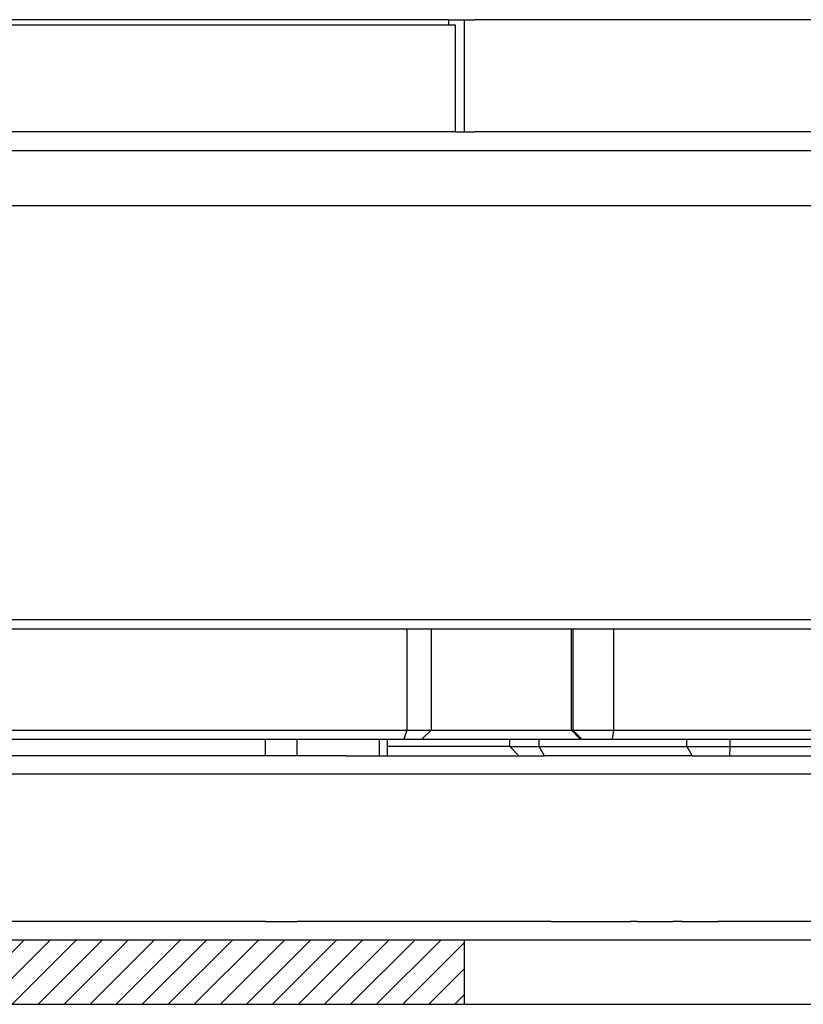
# Model space of a CAD drawing. Extents: x -1809 to 6113, y -4129 to 1471.
# Tile 9 of 197: x -18 to 25, y -2823 to -2769. Entities that reach past the tile are written whole.
import ezdxf

# ---------------------------------------------------------------- set-up
doc = ezdxf.new("R2010")
doc.units = 0
doc.linetypes.add('DASHED', pattern=[15, 7, -8])
doc.layers.get('0').update_dxf_attribs({"linetype": 'CONTINUOUS'})
doc.layers.add('1', color=7, linetype='CONTINUOUS')

# ---------------------------------------------------------------- blocks, each defined once
blk = doc.blocks.new('Z-STACK', base_point=(-660.966, -2918.356))
at = {"layer": '1', "linetype": 'CONTINUOUS'}
h = blk.add_hatch(dxfattribs=at)
h.set_pattern_fill('USER', color=4, angle=45, pattern_type=0)
h.set_pattern_definition([(45, (-1117.57, -6268.1354), (-0.70710678, 0.70710678), [])])
h.paths.add_polyline_path([(-76.536, -2819.043), (-69.079, -2819.043), (-68.419, -2819.043), (-52.577, -2819.043), (-51.032, -2819.043), (-50.48, -2819.043), (-50.477, -2819.043), (-48.673, -2819.043), (-47.673, -2819.043), (-47.512, -2819.043), (-47.512, -2819.043), (-47.477, -2819.043), (-47.044, -2819.043), (-47.044, -2819.043), (-41.603, -2819.043), (-40.603, -2819.043), (-36.124, -2819.043), (-33.817, -2819.043), (-33.303, -2819.043), (-30.764, -2819.043), (-30.501, -2819.043), (-29.103, -2819.043), (-12.744, -2819.043), (-5.954, -2819.043), (2.548, -2819.043), (3.347, -2819.043), (6.397, -2819.043), (6.397, -2822.543), (-58.089, -2822.543), (-99.203, -2822.543), (-99.203, -2819.043), (-88.403, -2819.043)])
at = {"color": 7, "linetype": 'DASHED'}
for p, q in [((-4.056, -2769.043), (-26.438, -2769.043)), ((-3.556, -2769.043), (-4.056, -2769.043)), ((-3.497, -2769.043), (-3.556, -2769.043)), ((-3.497, -2769.043), (-3.556, -2769.043)), ((-3.143, -2769.043), (-3.497, -2769.043)), ((-3.143, -2769.043), (-3.497, -2769.043)), ((-2.168, -2769.043), (-3.143, -2769.043)), ((-2.168, -2769.043), (-3.143, -2769.043)), ((-1.681, -2769.043), (-2.168, -2769.043)), ((-1.681, -2769.043), (-2.168, -2769.043)), ((-1.229, -2769.043), (-1.681, -2769.043)), ((-1.229, -2769.043), (-1.681, -2769.043)), ((-0.16, -2769.043), (-1.229, -2769.043)), ((-0.16, -2769.043), (-1.229, -2769.043)), ((0.266, -2769.043), (-0.16, -2769.043)), ((0.266, -2769.043), (-0.16, -2769.043)), ((0.34, -2769.043), (0.266, -2769.043)), ((0.34, -2769.043), (0.266, -2769.043)), ((1.201, -2769.043), (0.34, -2769.043)), ((1.201, -2769.043), (0.34, -2769.043)), ((1.688, -2769.043), (1.201, -2769.043)), ((1.688, -2769.043), (1.201, -2769.043)), ((2.657, -2769.043), (1.688, -2769.043)), ((2.657, -2769.043), (1.688, -2769.043)), ((2.892, -2769.043), (2.657, -2769.043)), ((2.892, -2769.043), (2.657, -2769.043)), ((3.157, -2769.043), (2.892, -2769.043)), ((3.157, -2769.043), (2.892, -2769.043)), ((3.216, -2769.043), (3.157, -2769.043)), ((3.216, -2769.043), (3.157, -2769.043)), ((4.543, -2769.043), (3.216, -2769.043)), ((4.543, -2769.043), (3.216, -2769.043)), ((4.711, -2769.043), (4.543, -2769.043)), ((4.711, -2769.043), (4.543, -2769.043)), ((5.03, -2769.043), (4.711, -2769.043)), ((5.03, -2769.043), (4.711, -2769.043)), ((5.56, -2769.043), (5.03, -2769.043)), ((5.56, -2769.043), (5.03, -2769.043)), ((5.56, -2769.043), (6.403, -2769.043)), ((5.56, -2769.043), (6.403, -2769.043)), ((6.403, -2769.043), (6.554, -2769.043)), ((6.403, -2769.043), (6.554, -2769.043)), ((6.554, -2769.043), (6.979, -2769.043)), ((7.054, -2769.043), (6.979, -2769.043)), ((26.882, -2769.043), (7.054, -2769.043)), ((1.116, -2769.343), (0.458, -2769.343)), ((2.858, -2769.343), (1.116, -2769.343)), ((2.943, -2769.343), (2.858, -2769.343)), ((3.157, -2769.343), (2.943, -2769.343)), ((5.56, -2769.343), (3.157, -2769.343)), ((5.591, -2769.343), (5.56, -2769.343)), ((5.924, -2769.343), (5.591, -2769.343)), ((-12.418, -2775.143), (-18.6, -2775.143)), ((-10.911, -2775.143), (-12.418, -2775.143)), ((-9.444, -2775.143), (-10.911, -2775.143)), ((-9.444, -2775.143), (-10.911, -2775.143)), ((-6.973, -2775.143), (-9.444, -2775.143)), ((-4.392, -2775.143), (-6.973, -2775.143)), ((-4.056, -2775.143), (-4.392, -2775.143)), ((-3.562, -2775.143), (-4.056, -2775.143)), ((-3.556, -2775.143), (-3.562, -2775.143)), ((-3.556, -2775.143), (-3.562, -2775.143)), ((-3.497, -2775.143), (-3.556, -2775.143)), ((-3.497, -2775.143), (-3.556, -2775.143)), ((-3.497, -2775.143), (-3.556, -2775.143)), ((-3.143, -2775.143), (-3.497, -2775.143)), ((-3.143, -2775.143), (-3.497, -2775.143)), ((-3.143, -2775.143), (-3.497, -2775.143)), ((-2.666, -2775.143), (-3.143, -2775.143)), ((-2.666, -2775.143), (-3.143, -2775.143)), ((-2.666, -2775.143), (-3.143, -2775.143)), ((-2.168, -2775.143), (-2.666, -2775.143)), ((-2.168, -2775.143), (-2.666, -2775.143)), ((-2.168, -2775.143), (-2.666, -2775.143)), ((-2.095, -2775.143), (-2.168, -2775.143)), ((-2.095, -2775.143), (-2.168, -2775.143)), ((-2.095, -2775.143), (-2.168, -2775.143)), ((-1.681, -2775.143), (-2.095, -2775.143)), ((-1.681, -2775.143), (-2.095, -2775.143)), ((-1.229, -2775.143), (-1.681, -2775.143)), ((-1.229, -2775.143), (-1.681, -2775.143)), ((-0.655, -2775.143), (-1.229, -2775.143)), ((-0.655, -2775.143), (-1.229, -2775.143)), ((-0.542, -2775.143), (-0.655, -2775.143)), ((-0.542, -2775.143), (-0.655, -2775.143)), ((-0.423, -2775.143), (-0.542, -2775.143)), ((-0.423, -2775.143), (-0.542, -2775.143)), ((-0.16, -2775.143), (-0.423, -2775.143)), ((-0.16, -2775.143), (-0.423, -2775.143)), ((0.266, -2775.143), (-0.16, -2775.143)), ((0.266, -2775.143), (-0.16, -2775.143)), ((0.34, -2775.143), (0.266, -2775.143)), ((0.34, -2775.143), (0.266, -2775.143)), ((1.201, -2775.143), (0.34, -2775.143)), ((1.201, -2775.143), (0.34, -2775.143)), ((1.688, -2775.143), (1.201, -2775.143)), ((1.688, -2775.143), (1.201, -2775.143)), ((1.773, -2775.143), (1.688, -2775.143)), ((1.773, -2775.143), (1.688, -2775.143)), ((2.205, -2775.143), (1.773, -2775.143)), ((2.205, -2775.143), (1.773, -2775.143)), ((2.329, -2775.143), (2.205, -2775.143)), ((2.329, -2775.143), (2.205, -2775.143)), ((2.657, -2775.143), (2.329, -2775.143)), ((2.657, -2775.143), (2.329, -2775.143)), ((2.729, -2775.143), (2.657, -2775.143)), ((2.729, -2775.143), (2.657, -2775.143)), ((3.157, -2775.143), (2.729, -2775.143)), ((3.157, -2775.143), (2.729, -2775.143)), ((3.216, -2775.143), (3.157, -2775.143)), ((3.216, -2775.143), (3.157, -2775.143)), ((3.534, -2775.143), (3.216, -2775.143)), ((3.534, -2775.143), (3.216, -2775.143)), ((4.543, -2775.143), (3.534, -2775.143)), ((4.543, -2775.143), (3.534, -2775.143)), ((4.711, -2775.143), (4.543, -2775.143)), ((4.711, -2775.143), (4.543, -2775.143)), ((5.03, -2775.143), (4.711, -2775.143)), ((5.03, -2775.143), (4.711, -2775.143)), ((5.924, -2775.143), (5.03, -2775.143)), ((5.924, -2775.143), (5.03, -2775.143)), ((5.924, -2775.143), (6.403, -2775.143)), ((5.924, -2775.143), (6.403, -2775.143)), ((6.403, -2775.143), (6.554, -2775.143)), ((6.403, -2775.143), (6.554, -2775.143)), ((6.554, -2775.143), (6.604, -2775.143)), ((6.604, -2775.143), (6.979, -2775.143)), ((7.054, -2775.143), (6.979, -2775.143)), ((8.878, -2775.143), (7.054, -2775.143)), ((10.458, -2775.143), (8.878, -2775.143)), ((18.488, -2775.143), (10.458, -2775.143)), ((20.829, -2775.143), (18.488, -2775.143)), ((38.311, -2775.143), (20.829, -2775.143)), ((-31.001, -2776.143), (-13.844, -2776.143)), ((-13.844, -2776.143), (-12.589, -2776.143)), ((-13.844, -2776.143), (-12.589, -2776.143)), ((-12.589, -2776.143), (-12.418, -2776.143)), ((-12.589, -2776.143), (-12.418, -2776.143)), ((-12.418, -2776.143), (-6.973, -2776.143)), ((-12.418, -2776.143), (-6.973, -2776.143)), ((-6.973, -2776.143), (-6.439, -2776.143)), ((-6.973, -2776.143), (-6.439, -2776.143)), ((-6.439, -2776.143), (-6.224, -2776.143)), ((-6.439, -2776.143), (-6.224, -2776.143)), ((-6.224, -2776.143), (-3.844, -2776.143)), ((-6.224, -2776.143), (-3.844, -2776.143)), ((-3.844, -2776.143), (2.329, -2776.143)), ((2.329, -2776.143), (2.634, -2776.143)), ((2.634, -2776.143), (2.729, -2776.143)), ((2.729, -2776.143), (2.862, -2776.143)), ((2.862, -2776.143), (10.515, -2776.143)), ((10.515, -2776.143), (12.015, -2776.143)), ((10.515, -2776.143), (12.015, -2776.143)), ((12.015, -2776.143), (13.668, -2776.143)), ((12.015, -2776.143), (13.668, -2776.143)), ((13.668, -2776.143), (22.015, -2776.143)), ((13.668, -2776.143), (22.015, -2776.143)), ((22.015, -2776.143), (23.515, -2776.143)), ((22.015, -2776.143), (23.515, -2776.143)), ((23.515, -2776.143), (31.036, -2776.143)), ((-0.042, -2809.043), (0.062, -2809.043)), ((0.062, -2809.043), (2.205, -2809.043)), ((2.205, -2809.043), (2.548, -2809.043)), ((2.548, -2809.043), (3.347, -2809.043)), ((3.347, -2809.043), (9.363, -2809.043)), ((9.363, -2809.043), (10.746, -2809.043)), ((18.775, -2809.043), (10.746, -2809.043)), ((18.775, -2809.043), (20.824, -2809.043)), ((20.824, -2809.043), (38.462, -2809.043)), ((-12.328, -2818.043), (-18.6, -2818.043)), ((-11.285, -2818.043), (-12.328, -2818.043)), ((-11.285, -2818.043), (-12.328, -2818.043)), ((-10.594, -2818.043), (-11.285, -2818.043)), ((-10.594, -2818.043), (-11.285, -2818.043)), ((-10.38, -2818.043), (-10.594, -2818.043)), ((-10.38, -2818.043), (-10.594, -2818.043)), ((-10.161, -2818.043), (-10.38, -2818.043)), ((-10.161, -2818.043), (-10.38, -2818.043)), ((-9.963, -2818.043), (-10.161, -2818.043)), ((-9.963, -2818.043), (-10.161, -2818.043)), ((-9.761, -2818.043), (-9.963, -2818.043)), ((-9.761, -2818.043), (-9.963, -2818.043)), ((-8.028, -2818.043), (-9.761, -2818.043)), ((-8.028, -2818.043), (-9.761, -2818.043)), ((-4.979, -2818.043), (-8.028, -2818.043)), ((-4.392, -2818.043), (-4.979, -2818.043)), ((-4.392, -2818.043), (-4.979, -2818.043)), ((-4.392, -2818.043), (-3.936, -2818.043)), ((-4.392, -2818.043), (-3.936, -2818.043)), ((-3.936, -2818.043), (-3.245, -2818.043)), ((-3.936, -2818.043), (-3.245, -2818.043)), ((-3.245, -2818.043), (-3.031, -2818.043)), ((-3.245, -2818.043), (-3.031, -2818.043)), ((-3.031, -2818.043), (-2.812, -2818.043)), ((-3.031, -2818.043), (-2.812, -2818.043)), ((-2.812, -2818.043), (-2.666, -2818.043)), ((-2.812, -2818.043), (-2.666, -2818.043)), ((-2.614, -2818.043), (-2.666, -2818.043)), ((-2.614, -2818.043), (-2.666, -2818.043)), ((-2.412, -2818.043), (-2.614, -2818.043)), ((-2.412, -2818.043), (-2.614, -2818.043)), ((-0.679, -2818.043), (-2.412, -2818.043)), ((-0.679, -2818.043), (-2.412, -2818.043)), ((1.773, -2818.043), (-0.679, -2818.043)), ((2.205, -2818.043), (1.773, -2818.043)), ((11.121, -2818.043), (12.671, -2818.043)), ((12.671, -2818.043), (13.562, -2818.043)), ((13.562, -2818.043), (14.218, -2818.043)), ((13.562, -2818.043), (14.218, -2818.043)), ((14.218, -2818.043), (14.605, -2818.043)), ((14.218, -2818.043), (14.605, -2818.043)), ((14.605, -2818.043), (14.624, -2818.043)), ((14.605, -2818.043), (14.624, -2818.043)), ((14.624, -2818.043), (15.112, -2818.043)), ((15.112, -2818.043), (15.401, -2818.043)), ((15.788, -2818.043), (15.401, -2818.043)), ((15.788, -2818.043), (15.401, -2818.043)), ((15.788, -2818.043), (16.171, -2818.043)), ((15.788, -2818.043), (16.171, -2818.043)), ((16.171, -2818.043), (16.66, -2818.043)), ((16.171, -2818.043), (16.66, -2818.043)), ((16.66, -2818.043), (17.047, -2818.043)), ((16.66, -2818.043), (17.047, -2818.043)), ((17.047, -2818.043), (17.065, -2818.043)), ((17.047, -2818.043), (17.065, -2818.043)), ((17.065, -2818.043), (17.721, -2818.043)), ((18.23, -2818.043), (17.842, -2818.043)), ((18.23, -2818.043), (18.612, -2818.043)), ((18.612, -2818.043), (20.162, -2818.043))]:
    blk.add_line(p, q, dxfattribs=at)
at = {"color": 2, "linetype": 'CONTINUOUS'}
for p, q in [((-4.056, -2769.043), (-26.438, -2769.043)), ((-3.556, -2769.043), (-4.056, -2769.043)), ((-3.497, -2769.043), (-3.556, -2769.043)), ((-3.143, -2769.043), (-3.497, -2769.043)), ((-2.168, -2769.043), (-3.143, -2769.043)), ((-1.681, -2769.043), (-2.168, -2769.043)), ((-1.229, -2769.043), (-1.681, -2769.043)), ((-0.16, -2769.043), (-1.229, -2769.043)), ((0.266, -2769.043), (-0.16, -2769.043)), ((0.34, -2769.043), (0.266, -2769.043)), ((1.201, -2769.043), (0.34, -2769.043)), ((1.688, -2769.043), (1.201, -2769.043)), ((2.657, -2769.043), (1.688, -2769.043)), ((2.892, -2769.043), (2.657, -2769.043)), ((3.157, -2769.043), (2.892, -2769.043)), ((3.216, -2769.043), (3.157, -2769.043)), ((4.543, -2769.043), (3.216, -2769.043)), ((4.711, -2769.043), (4.543, -2769.043)), ((5.03, -2769.043), (4.711, -2769.043)), ((5.56, -2769.043), (5.03, -2769.043)), ((5.56, -2769.043), (6.403, -2769.043)), ((6.403, -2769.043), (6.554, -2769.043)), ((6.554, -2769.043), (6.979, -2769.043)), ((7.054, -2769.043), (6.979, -2769.043)), ((26.882, -2769.043), (7.054, -2769.043))]:
    blk.add_line(p, q, dxfattribs=at)
at = {"color": 7, "linetype": 'CONTINUOUS'}
for p, q in [((5.56, -2769.343), (5.56, -2769.043)), ((6.403, -2775.143), (6.403, -2769.043)), ((0.458, -2769.343), (-25.151, -2769.343)), ((1.116, -2769.343), (0.458, -2769.343)), ((2.858, -2769.343), (1.116, -2769.343)), ((2.943, -2769.343), (2.858, -2769.343)), ((3.157, -2769.343), (2.943, -2769.343)), ((5.56, -2769.343), (3.157, -2769.343)), ((5.591, -2769.343), (5.56, -2769.343)), ((5.924, -2769.343), (5.591, -2769.343)), ((5.924, -2775.143), (5.924, -2769.343)), ((-12.418, -2775.143), (-18.6, -2775.143)), ((-10.911, -2775.143), (-12.418, -2775.143)), ((-9.444, -2775.143), (-10.911, -2775.143)), ((-6.973, -2775.143), (-9.444, -2775.143)), ((-4.392, -2775.143), (-6.973, -2775.143)), ((-4.056, -2775.143), (-4.392, -2775.143)), ((-3.562, -2775.143), (-4.056, -2775.143)), ((-3.556, -2775.143), (-3.562, -2775.143)), ((-3.497, -2775.143), (-3.556, -2775.143)), ((-3.143, -2775.143), (-3.497, -2775.143)), ((-2.666, -2775.143), (-3.143, -2775.143)), ((-2.168, -2775.143), (-2.666, -2775.143)), ((-2.095, -2775.143), (-2.168, -2775.143)), ((-1.681, -2775.143), (-2.095, -2775.143)), ((-1.229, -2775.143), (-1.681, -2775.143)), ((-0.655, -2775.143), (-1.229, -2775.143)), ((-0.542, -2775.143), (-0.655, -2775.143)), ((-0.423, -2775.143), (-0.542, -2775.143)), ((-0.16, -2775.143), (-0.423, -2775.143)), ((0.266, -2775.143), (-0.16, -2775.143)), ((0.34, -2775.143), (0.266, -2775.143)), ((1.201, -2775.143), (0.34, -2775.143)), ((1.688, -2775.143), (1.201, -2775.143)), ((1.773, -2775.143), (1.688, -2775.143)), ((2.205, -2775.143), (1.773, -2775.143)), ((2.329, -2775.143), (2.205, -2775.143)), ((2.657, -2775.143), (2.329, -2775.143)), ((2.729, -2775.143), (2.657, -2775.143)), ((3.157, -2775.143), (2.729, -2775.143)), ((3.216, -2775.143), (3.157, -2775.143)), ((3.534, -2775.143), (3.216, -2775.143)), ((4.543, -2775.143), (3.534, -2775.143)), ((4.711, -2775.143), (4.543, -2775.143)), ((5.03, -2775.143), (4.711, -2775.143)), ((5.924, -2775.143), (5.03, -2775.143)), ((5.924, -2775.143), (6.403, -2775.143)), ((6.403, -2775.143), (6.554, -2775.143)), ((6.554, -2775.143), (6.604, -2775.143)), ((6.604, -2775.143), (6.979, -2775.143)), ((7.054, -2775.143), (6.979, -2775.143)), ((8.878, -2775.143), (7.054, -2775.143)), ((10.458, -2775.143), (8.878, -2775.143)), ((18.488, -2775.143), (10.458, -2775.143)), ((20.829, -2775.143), (18.488, -2775.143)), ((38.311, -2775.143), (20.829, -2775.143)), ((-4.392, -2809.043), (-4.392, -2808.143)), ((-2.666, -2809.043), (-2.666, -2808.143)), ((1.773, -2808.143), (1.773, -2809.043)), ((2.205, -2808.143), (2.205, -2809.043)), ((8.878, -2808.543), (8.878, -2808.143)), ((10.458, -2808.543), (10.458, -2808.143)), ((18.488, -2808.543), (18.488, -2808.143)), ((20.829, -2808.543), (20.829, -2808.143)), ((8.878, -2808.543), (2.205, -2808.543)), ((8.878, -2808.543), (10.458, -2808.543)), ((8.878, -2808.543), (9.363, -2809.043)), ((10.458, -2808.543), (18.488, -2808.543)), ((10.746, -2809.043), (10.458, -2808.543)), ((18.488, -2808.543), (20.829, -2808.543)), ((18.488, -2808.543), (18.775, -2809.043)), ((20.824, -2809.043), (20.829, -2808.543)), ((20.829, -2808.543), (38.311, -2808.543))]:
    blk.add_line(p, q, dxfattribs=at)
at = {"color": 113, "linetype": 'CONTINUOUS'}
for p, q in [((-31.001, -2776.143), (-13.844, -2776.143)), ((-13.844, -2776.143), (-12.589, -2776.143)), ((-12.589, -2776.143), (-12.418, -2776.143)), ((-12.418, -2776.143), (-6.973, -2776.143)), ((-6.973, -2776.143), (-6.439, -2776.143)), ((-6.439, -2776.143), (-6.224, -2776.143)), ((-6.224, -2776.143), (-3.844, -2776.143)), ((-3.844, -2776.143), (2.329, -2776.143)), ((2.329, -2776.143), (2.634, -2776.143)), ((2.634, -2776.143), (2.729, -2776.143)), ((2.729, -2776.143), (2.862, -2776.143)), ((2.862, -2776.143), (10.515, -2776.143)), ((10.515, -2776.143), (12.015, -2776.143)), ((12.015, -2776.143), (13.668, -2776.143)), ((13.668, -2776.143), (22.015, -2776.143)), ((22.015, -2776.143), (23.515, -2776.143)), ((23.515, -2776.143), (31.036, -2776.143)), ((-28.603, -2779.143), (71.397, -2779.143)), ((-28.603, -2801.643), (71.397, -2801.643)), ((-19.924, -2802.143), (3.288, -2802.143)), ((3.288, -2802.143), (3.288, -2807.643)), ((3.288, -2802.143), (4.592, -2802.143)), ((4.592, -2802.143), (4.592, -2807.643)), ((4.592, -2802.143), (12.214, -2802.143)), ((12.214, -2807.643), (12.214, -2802.143)), ((12.214, -2802.143), (12.295, -2802.143)), ((12.295, -2802.143), (14.501, -2802.143)), ((12.295, -2802.143), (12.295, -2807.643)), ((14.501, -2802.143), (43.06, -2802.143)), ((14.501, -2802.143), (14.501, -2807.643)), ((-19.924, -2807.643), (3.288, -2807.643)), ((3.288, -2807.643), (3.114, -2808.143)), ((3.288, -2807.643), (4.592, -2807.643)), ((4.092, -2808.143), (4.592, -2807.643)), ((4.592, -2807.643), (12.214, -2807.643)), ((12.699, -2808.143), (12.214, -2807.643)), ((12.214, -2807.643), (12.295, -2807.643)), ((12.295, -2807.643), (12.78, -2808.143)), ((12.295, -2807.643), (14.501, -2807.643)), ((14.501, -2807.643), (14.434, -2808.143)), ((14.501, -2807.643), (35.073, -2807.643)), ((-20.322, -2808.143), (3.114, -2808.143)), ((3.114, -2808.143), (4.092, -2808.143)), ((4.092, -2808.143), (12.699, -2808.143)), ((12.78, -2808.143), (12.699, -2808.143)), ((12.78, -2808.143), (14.434, -2808.143)), ((14.434, -2808.143), (35.573, -2808.143))]:
    blk.add_line(p, q, dxfattribs=at)
at = {"color": 40, "linetype": 'CONTINUOUS'}
for p, q in [((-0.042, -2809.043), (-29.103, -2809.043)), ((-0.042, -2809.043), (0.062, -2809.043)), ((0.062, -2809.043), (2.205, -2809.043)), ((2.205, -2809.043), (2.548, -2809.043)), ((2.548, -2809.043), (3.347, -2809.043)), ((3.347, -2809.043), (9.363, -2809.043)), ((9.363, -2809.043), (10.746, -2809.043)), ((18.775, -2809.043), (10.746, -2809.043)), ((18.775, -2809.043), (20.824, -2809.043)), ((20.824, -2809.043), (38.462, -2809.043)), ((46.891, -2810.043), (-28.103, -2810.043)), ((-12.328, -2818.043), (-18.6, -2818.043)), ((-11.285, -2818.043), (-12.328, -2818.043)), ((-10.594, -2818.043), (-11.285, -2818.043)), ((-10.38, -2818.043), (-10.594, -2818.043)), ((-10.161, -2818.043), (-10.38, -2818.043)), ((-9.963, -2818.043), (-10.161, -2818.043)), ((-9.761, -2818.043), (-9.963, -2818.043)), ((-8.028, -2818.043), (-9.761, -2818.043)), ((-4.979, -2818.043), (-8.028, -2818.043)), ((-4.392, -2818.043), (-4.979, -2818.043)), ((-4.392, -2818.043), (-3.936, -2818.043)), ((-3.936, -2818.043), (-3.245, -2818.043)), ((-3.245, -2818.043), (-3.031, -2818.043)), ((-3.031, -2818.043), (-2.812, -2818.043)), ((-2.812, -2818.043), (-2.666, -2818.043)), ((-2.614, -2818.043), (-2.666, -2818.043)), ((-2.412, -2818.043), (-2.614, -2818.043)), ((-0.679, -2818.043), (-2.412, -2818.043)), ((1.773, -2818.043), (-0.679, -2818.043)), ((2.205, -2818.043), (1.773, -2818.043)), ((11.121, -2818.043), (2.205, -2818.043)), ((11.121, -2818.043), (12.671, -2818.043)), ((12.671, -2818.043), (13.562, -2818.043)), ((13.562, -2818.043), (14.218, -2818.043)), ((14.218, -2818.043), (14.605, -2818.043)), ((14.605, -2818.043), (14.624, -2818.043)), ((14.624, -2818.043), (15.112, -2818.043)), ((15.112, -2818.043), (15.401, -2818.043)), ((15.788, -2818.043), (15.401, -2818.043)), ((15.788, -2818.043), (16.171, -2818.043)), ((16.171, -2818.043), (16.66, -2818.043)), ((16.66, -2818.043), (17.047, -2818.043)), ((17.047, -2818.043), (17.065, -2818.043)), ((17.065, -2818.043), (17.721, -2818.043)), ((17.842, -2818.043), (17.721, -2818.043)), ((18.23, -2818.043), (17.842, -2818.043)), ((18.23, -2818.043), (18.612, -2818.043)), ((18.612, -2818.043), (20.162, -2818.043)), ((30.291, -2818.043), (20.162, -2818.043))]:
    blk.add_line(p, q, dxfattribs=at)
at = {"color": 40, "linetype": 'DASHED'}
for p, q in [((-29.103, -2819.043), (-12.744, -2819.043)), ((-12.744, -2819.043), (-5.954, -2819.043)), ((-5.954, -2819.043), (2.548, -2819.043)), ((2.548, -2819.043), (3.347, -2819.043)), ((3.347, -2819.043), (6.397, -2819.043)), ((6.397, -2819.043), (36.397, -2819.043))]:
    blk.add_line(p, q, dxfattribs=at)
at = {"color": 4, "linetype": 'CONTINUOUS'}
for p, q in [((-29.103, -2819.043), (-12.744, -2819.043)), ((-12.744, -2819.043), (-5.954, -2819.043)), ((-5.954, -2819.043), (2.548, -2819.043)), ((2.548, -2819.043), (3.347, -2819.043)), ((3.347, -2819.043), (6.397, -2819.043)), ((6.397, -2819.043), (6.397, -2822.543)), ((6.397, -2819.043), (36.397, -2819.043)), ((-58.089, -2822.543), (6.397, -2822.543)), ((6.397, -2822.543), (36.397, -2822.543))]:
    blk.add_line(p, q, dxfattribs=at)

msp = doc.modelspace()

# ---------------------------------------------------------------- block references
at = {"layer": '1'}
msp.add_blockref('Z-STACK', (-660.966, -2918.356), dxfattribs=at)

doc.saveas('drawing.dxf')
